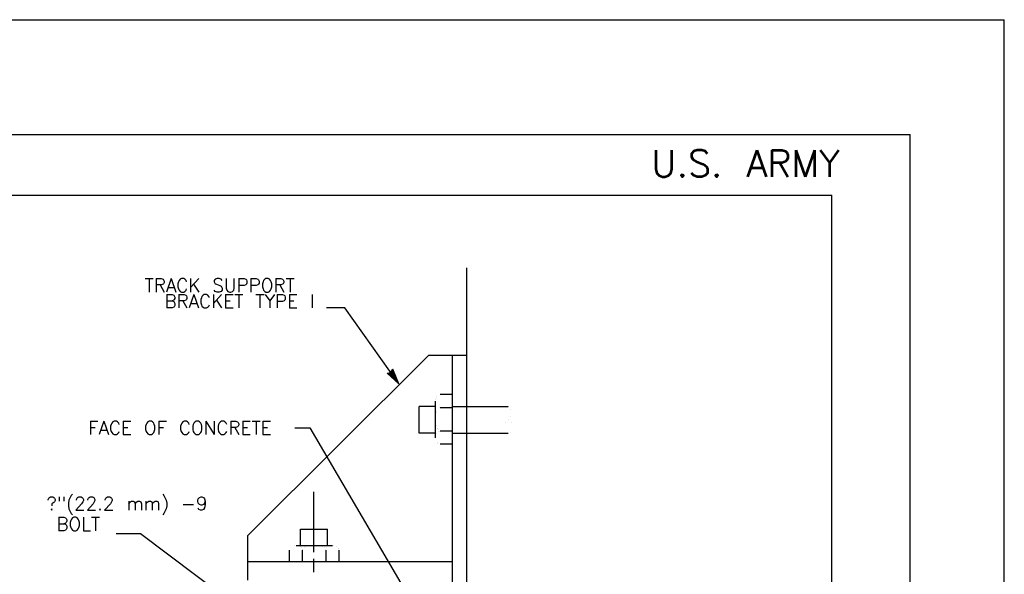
# Model space of a CAD drawing. Extents: x -23 to 2859, y -15 to 3983.
# Tile 28 of 50: x 10.08 to 19.25, y 10.25 to 15.41. Entities that reach past the tile are written whole.
import ezdxf
from ezdxf.enums import TextEntityAlignment as Align

# ---------------------------------------------------------------- set-up
doc = ezdxf.new("R2010")
doc.units = 0
doc.header["$LTSCALE"] = 25.4
doc.header["$MEASUREMENT"] = 0
doc.layers.add('PAN_TS', color=7, linetype='CONTINUOUS')
doc.styles.add('TXT_SHX', font='txt.shx')

# ---------------------------------------------------------------- blocks, each defined once
blk = doc.blocks.new('LT3')
at = {"layer": 'PAN_TS', "color": 24, "linetype": 'CONTINUOUS'}
for p, q in [((0, 0), (-0.0015, 0.000325)), ((-0.00135, 0), (-0.0015, 0.000325)), ((0, 0), (-0.0015, -0.000325)), ((-0.0015, -0.000325), (-0.00135, 0)), ((-0.000387, 0), (-0.001362, 0.000212)), ((-0.001275, 0), (-0.001362, 0.000212)), ((-0.000387, 0), (-0.001362, -0.000212)), ((-0.001362, -0.000212), (-0.001275, 0)), ((-0.000763, 0), (-0.001225, 0.0001)), ((-0.001187, 0), (-0.001225, 0.0001)), ((-0.000763, 0), (-0.001225, -0.0001)), ((-0.001225, -0.0001), (-0.001187, 0))]:
    blk.add_line(p, q, dxfattribs=at)

msp = doc.modelspace()

# ---------------------------------------------------------------- linework, layer by layer
at = {"layer": 'PAN_TS', "color": 7, "linetype": 'CONTINUOUS'}
for p, q in [((-22.7543, 15.4069), (19.2457, 15.4069)), ((19.2457, -14.5931), (19.2457, 15.4069)), ((-21.8793, 14.3389), (18.3707, 14.3389)), ((18.3707, -13.6611), (18.3707, 14.3389)), ((-20.6013, 13.7739), (17.6407, 13.7739)), ((17.6407, -13.0991), (17.6407, 13.7739)), ((14.2437, 6.2861), (14.2437, 13.0978)), ((13.1096, 12.7266), (12.9387, 12.7266)), ((13.613, 12.019), (13.1096, 12.7266)), ((12.2067, 10.6081), (13.8917, 12.2851)), ((13.8917, 12.2851), (14.2437, 12.2851)), ((14.1127, 10.0501), (14.1127, 12.2761)), ((14.1017, 11.9191), (13.9977, 11.9191)), ((13.9537, 11.5171), (13.9537, 11.8561)), ((13.9537, 11.8081), (13.8017, 11.8081)), ((13.8017, 11.5581), (13.8017, 11.8081)), ((14.1017, 11.7961), (13.9977, 11.7961)), ((14.1107, 11.8081), (14.6307, 11.8081)), ((12.6431, 11.6079), (12.7847, 11.6079)), ((12.7847, 11.6079), (14.2437, 9.1141)), ((13.9537, 11.5581), (13.8017, 11.5581)), ((14.1017, 11.5781), (13.9977, 11.5781)), ((14.1107, 11.5581), (14.6307, 11.5581)), ((14.1017, 11.4571), (13.9977, 11.4571)), ((12.8217, 10.4531), (12.8217, 11.0131)), ((12.6967, 10.5151), (12.6967, 10.6671)), ((12.6967, 10.6671), (12.9467, 10.6671)), ((12.9467, 10.5151), (12.9467, 10.6671)), ((11.2066, 10.6219), (10.983, 10.6219)), ((12.6967, 9.5041), (11.2066, 10.6219)), ((12.2067, 10.1921), (12.2067, 10.6081)), ((12.5957, 10.3671), (12.5957, 10.4711)), ((12.6557, 10.5151), (12.9947, 10.5151)), ((12.7167, 10.3671), (12.7167, 10.4711)), ((12.9347, 10.3671), (12.9347, 10.4711)), ((13.0577, 10.3671), (13.0577, 10.4711)), ((12.2067, 10.3641), (14.1127, 10.3641)), ((12.8217, 10.2651), (12.8217, 10.3911))]:
    msp.add_line(p, q, dxfattribs=at)
at = {"layer": 'PAN_TS', "color": 7, "linetype": 'CONTINUOUS', "const_width": 0.00035}
for points in [[(13.9977, 11.7961, -0.067348), (13.9892, 11.7973, -0.063116), (13.981, 11.8007, -0.056531), (13.9735, 11.8063, -0.049726), (13.9669, 11.8139, -0.043978), (13.9614, 11.823, -0.039727), (13.9574, 11.8335, -0.036986), (13.9549, 11.8448, -0.035654), (13.9541, 11.8566, -0.035654), (13.9549, 11.8684, -0.036986), (13.9574, 11.8798, -0.039727), (13.9614, 11.8902, -0.043978), (13.9669, 11.8994, -0.049726), (13.9735, 11.9069, -0.056531), (13.981, 11.9125, -0.063116), (13.9892, 11.916, -0.067348), (13.9977, 11.9171, -0.067348)], [(13.9977, 11.5781, -0.114895), (13.9891, 11.5802, -0.085301), (13.9809, 11.5864, -0.057336), (13.9733, 11.5965, -0.039984), (13.9666, 11.6101, -0.030078), (13.9611, 11.6266, -0.024465), (13.9571, 11.6454, -0.021405), (13.9546, 11.6659, -0.020047), (13.9537, 11.6871, -0.020047), (13.9546, 11.7084, -0.021405), (13.9571, 11.7288, -0.024465), (13.9611, 11.7477, -0.030078), (13.9666, 11.7642, -0.039984), (13.9733, 11.7778, -0.057336), (13.9809, 11.7878, -0.085301), (13.9891, 11.794, -0.114895), (13.9977, 11.7961, -0.114895)], [(14.6307, 11.6891, 0.10663), (14.6358, 11.6903, 0.082877), (14.6407, 11.6937, 0.058368), (14.6453, 11.6992, 0.041961), (14.6492, 11.7066, 0.03213), (14.6525, 11.7156, 0.026402), (14.6549, 11.7259, 0.023228), (14.6564, 11.737, 0.021809), (14.6569, 11.7486, 0.021809), (14.6564, 11.7602, 0.023228), (14.6549, 11.7714, 0.026402), (14.6525, 11.7817, 0.03213), (14.6492, 11.7907, 0.041961), (14.6453, 11.7981, 0.058368), (14.6407, 11.8036, 0.082877), (14.6358, 11.807, 0.10663), (14.6307, 11.8081, 0.10663)], [(13.9977, 11.4571, -0.067348), (13.9892, 11.4583, -0.063116), (13.981, 11.4617, -0.056531), (13.9735, 11.4673, -0.049726), (13.9669, 11.4749, -0.043978), (13.9614, 11.484, -0.039727), (13.9574, 11.4945, -0.036986), (13.9549, 11.5058, -0.035654), (13.9541, 11.5176, -0.035654), (13.9549, 11.5294, -0.036986), (13.9574, 11.5408, -0.039727), (13.9614, 11.5512, -0.043978), (13.9669, 11.5604, -0.049726), (13.9735, 11.5679, -0.056531), (13.981, 11.5735, -0.063116), (13.9892, 11.577, -0.067348), (13.9977, 11.5781, -0.067348)], [(12.5957, 10.4711, -0.067348), (12.5969, 10.4796, -0.063116), (12.6003, 10.4878, -0.056531), (12.6059, 10.4954, -0.049726), (12.6135, 10.502, -0.043978), (12.6226, 10.5074, -0.039727), (12.6331, 10.5115, -0.036986), (12.6444, 10.5139, -0.035654), (12.6562, 10.5148, -0.035654), (12.668, 10.5139, -0.036986), (12.6794, 10.5115, -0.039727), (12.6899, 10.5074, -0.043978), (12.699, 10.502, -0.049726), (12.7065, 10.4954, -0.056531), (12.7121, 10.4878, -0.063116), (12.7156, 10.4796, -0.067348), (12.7167, 10.4711, -0.067348)], [(12.7167, 10.4711, -0.114895), (12.7188, 10.4797, -0.085301), (12.725, 10.488, -0.057336), (12.7351, 10.4956, -0.039984), (12.7487, 10.5023, -0.030078), (12.7652, 10.5077, -0.024465), (12.784, 10.5118, -0.021405), (12.8045, 10.5143, -0.020047), (12.8257, 10.5152, -0.020047), (12.847, 10.5143, -0.021405), (12.8675, 10.5118, -0.024465), (12.8863, 10.5077, -0.030078), (12.9028, 10.5023, -0.039984), (12.9164, 10.4956, -0.057336), (12.9264, 10.488, -0.085301), (12.9326, 10.4797, -0.114895), (12.9347, 10.4711, -0.114895)], [(12.9347, 10.4711, -0.067348), (12.9359, 10.4796, -0.063116), (12.9393, 10.4878, -0.056531), (12.9449, 10.4954, -0.049726), (12.9525, 10.502, -0.043978), (12.9616, 10.5074, -0.039727), (12.9721, 10.5115, -0.036986), (12.9834, 10.5139, -0.035654), (12.9952, 10.5148, -0.035654), (13.007, 10.5139, -0.036986), (13.0184, 10.5115, -0.039727), (13.0289, 10.5074, -0.043978), (13.038, 10.502, -0.049726), (13.0455, 10.4954, -0.056531), (13.0511, 10.4878, -0.063116), (13.0546, 10.4796, -0.067348), (13.0557, 10.4711, -0.067348)]]:
    msp.add_lwpolyline(points, format="xyb", dxfattribs=at)
msp.add_lwpolyline([(14.6307, 11.6891, 0.096385), (14.6245, 11.6879, 0.079072), (14.6184, 11.6841, 0.05915), (14.6128, 11.6781, 0.044387), (14.608, 11.6699, 0.034906), (14.604, 11.66, 0.029141), (14.601, 11.6487, 0.025866), (14.5991, 11.6364, 0.024383), (14.5985, 11.6236, 0.024383), (14.5991, 11.6109, 0.025866), (14.601, 11.5986, 0.029141), (14.604, 11.5872, 0.034906), (14.608, 11.5773, 0.044387), (14.6128, 11.5692, 0.05915), (14.6184, 11.5631, 0.079072), (14.6245, 11.5594, 0.096385), (14.6307, 11.5581, 0.096385), (14.637, 11.5594, 0.079072), (14.6431, 11.5631, 0.05915), (14.6486, 11.5692, 0.044387), (14.6535, 11.5773, 0.034906), (14.6575, 11.5872, 0.029141), (14.6605, 11.5986, 0.025866), (14.6623, 11.6109, 0.024383), (14.663, 11.6236, 0.024383), (14.6623, 11.6364, 0.025866), (14.6605, 11.6487, 0.029141), (14.6575, 11.66, 0.034906), (14.6535, 11.6699, 0.044387), (14.6486, 11.6781, 0.05915), (14.6431, 11.6841, 0.079072), (14.637, 11.6879, 0.096385)], format="xyb", close=True, dxfattribs=at)

# ---------------------------------------------------------------- block references
at = {"layer": 'PAN_TS', "linetype": 'CONTINUOUS', "xscale": 96.00000967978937, "yscale": 96.00000967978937, "zscale": 96.00000967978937, "rotation": 305.2824200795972}
msp.add_blockref('LT3', (13.613, 12.019), dxfattribs=at)

# ---------------------------------------------------------------- texts
at = {"layer": 'PAN_TS', "color": 7, "linetype": 'CONTINUOUS', "style": 'TXT_SHX'}
for s, height, p in [('U.S. ARMY', 0.25, (17.7144, 13.9439)), ('BRACKET TYPE I', 0.125, (12.8278, 12.7242)), ('BOLT', 0.125, (10.8328, 10.6514))]:
    msp.add_text(s, height=height, dxfattribs=at).set_placement(p, align=Align.RIGHT)
for s, p in [('TRACK SUPPORT', (11.9447, 12.8727)), ('FACE OF CONCRETE', (11.5747, 11.5459)), ('?"(22.2 mm) -9', (11.0824, 10.8419))]:
    msp.add_text(s, height=0.125, dxfattribs=at).set_placement(p, align=Align.CENTER)

doc.saveas('drawing.dxf')
